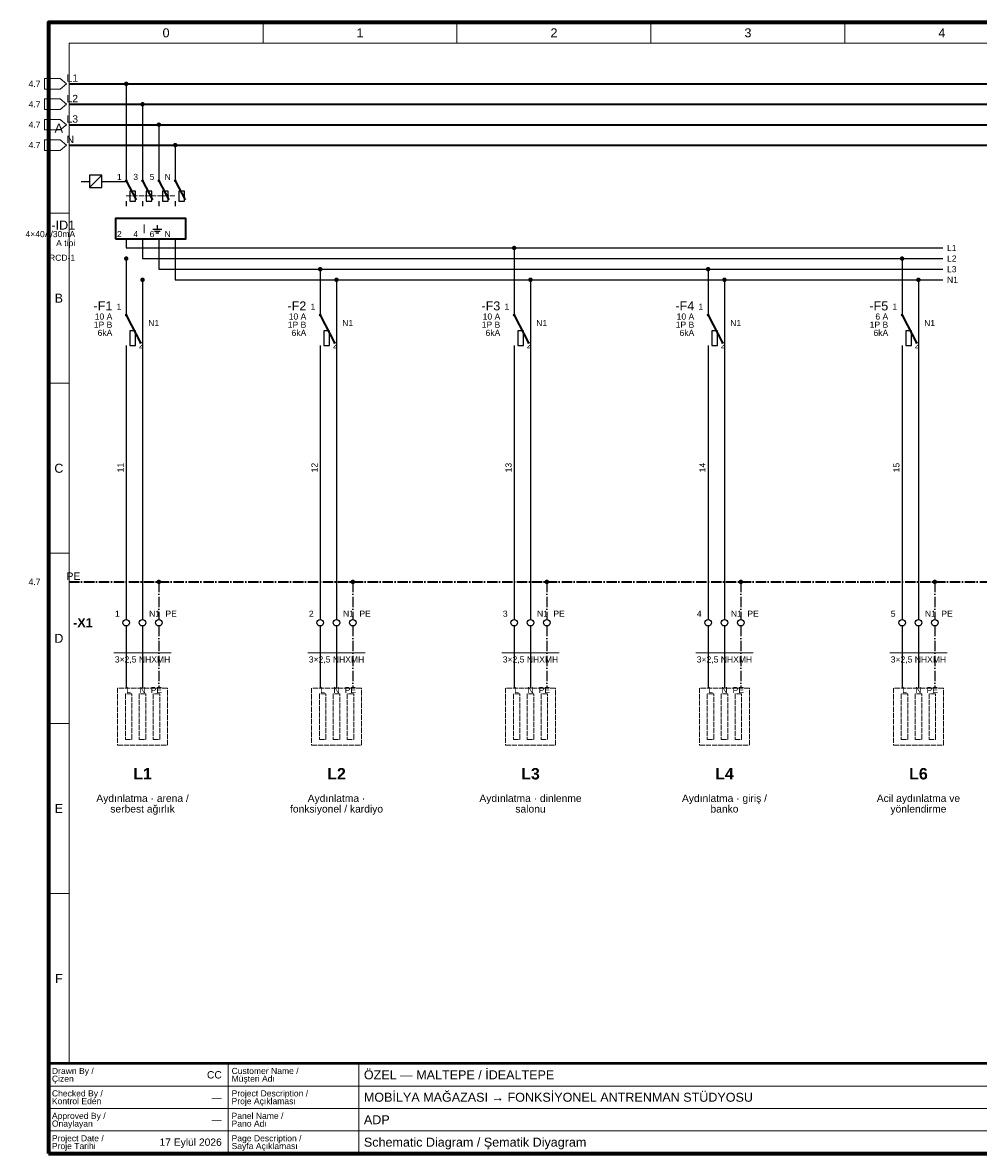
# Paper-space layout '05 Schematic Diagram - Şematik Diyagram' of a CAD drawing. Header units: millimetres. Extents: x 14 to 415, y 10 to 287.
# Tile 1 of 2: x 14 to 248, y 10 to 287. Entities that reach past the tile are written whole.
import ezdxf
from ezdxf.enums import TextEntityAlignment as Align

# ---------------------------------------------------------------- set-up
doc = ezdxf.new("R2010")
doc.units = ezdxf.units.MM
doc.linetypes.add('DASHDOT', pattern=[3.556, 2.54, -0.508, 0, -0.508])
doc.linetypes.add('DASHED', pattern=[1.524, 1.27, -0.254])
for name, color, linetype, lineweight in [('E-SEMA-ANTET', 7, 'Continuous', 50), ('E-SEMA-KLEMENS', 7, 'Continuous', 25), ('E-SEMA-PE', 7, 'DASHDOT', 35), ('E-SEMA-RAY', 7, 'Continuous', 35), ('E-SEMA-SEMBOL', 7, 'Continuous', 35), ('E-SEMA-TEL', 7, 'Continuous', 25), ('E-SEMA-YAZI', 7, 'Continuous', 18), ('E-SEMA-YUK', 8, 'DASHED', 18), ('E-SEMA-ZON', 8, 'Continuous', 18)]:
    doc.layers.add(name, color=color, linetype=linetype, lineweight=lineweight)
doc.styles.add('GYM', font='arial.ttf')
doc.styles.add('GYM-B', font='arialbd.ttf')

psp = doc.layouts.new('05 Schematic Diagram - Şematik Diyagram')

# ---------------------------------------------------------------- hatches: boundary and pattern name
at = {"layer": 'E-SEMA-SEMBOL'}
h = psp.add_hatch(color=7, dxfattribs=at)
edge = h.paths.add_edge_path()
edge.add_arc((39, 272), 0.55, 0, 360)
h = psp.add_hatch(color=7, dxfattribs=at)
edge = h.paths.add_edge_path()
edge.add_arc((43, 267), 0.55, 0, 360)
h = psp.add_hatch(color=7, dxfattribs=at)
edge = h.paths.add_edge_path()
edge.add_arc((47, 262), 0.55, 0, 360)
h = psp.add_hatch(color=7, dxfattribs=at)
edge = h.paths.add_edge_path()
edge.add_arc((51, 257), 0.55, 0, 360)
h = psp.add_hatch(color=7, dxfattribs=at)
edge = h.paths.add_edge_path()
edge.add_arc((39, 248.24), 0.35, 0, 360)
h = psp.add_hatch(color=7, dxfattribs=at)
edge = h.paths.add_edge_path()
edge.add_arc((43, 248.24), 0.35, 0, 360)
h = psp.add_hatch(color=7, dxfattribs=at)
edge = h.paths.add_edge_path()
edge.add_arc((47, 248.24), 0.35, 0, 360)
h = psp.add_hatch(color=7, dxfattribs=at)
edge = h.paths.add_edge_path()
edge.add_arc((51, 248.24), 0.35, 0, 360)
h = psp.add_hatch(color=7, dxfattribs=at)
edge = h.paths.add_edge_path()
edge.add_arc((134, 231.8), 0.55, 0, 360)
h = psp.add_hatch(color=7, dxfattribs=at)
edge = h.paths.add_edge_path()
edge.add_arc((39, 229.2), 0.55, 0, 360)
h = psp.add_hatch(color=7, dxfattribs=at)
edge = h.paths.add_edge_path()
edge.add_arc((86.5, 226.6), 0.55, 0, 360)
h = psp.add_hatch(color=7, dxfattribs=at)
edge = h.paths.add_edge_path()
edge.add_arc((181.5, 226.6), 0.55, 0, 360)
h = psp.add_hatch(color=7, dxfattribs=at)
edge = h.paths.add_edge_path()
edge.add_arc((229, 229.2), 0.55, 0, 360)
h = psp.add_hatch(color=7, dxfattribs=at)
edge = h.paths.add_edge_path()
edge.add_arc((43, 224), 0.55, 0, 360)
h = psp.add_hatch(color=7, dxfattribs=at)
edge = h.paths.add_edge_path()
edge.add_arc((90.5, 224), 0.55, 0, 360)
h = psp.add_hatch(color=7, dxfattribs=at)
edge = h.paths.add_edge_path()
edge.add_arc((138, 224), 0.55, 0, 360)
h = psp.add_hatch(color=7, dxfattribs=at)
edge = h.paths.add_edge_path()
edge.add_arc((185.5, 224), 0.55, 0, 360)
h = psp.add_hatch(color=7, dxfattribs=at)
edge = h.paths.add_edge_path()
edge.add_arc((233, 224), 0.55, 0, 360)
h = psp.add_hatch(color=7, dxfattribs=at)
edge = h.paths.add_edge_path()
edge.add_arc((39, 215.36), 0.35, 0, 360)
h = psp.add_hatch(color=7, dxfattribs=at)
edge = h.paths.add_edge_path()
edge.add_arc((86.5, 215.36), 0.35, 0, 360)
h = psp.add_hatch(color=7, dxfattribs=at)
edge = h.paths.add_edge_path()
edge.add_arc((134, 215.36), 0.35, 0, 360)
h = psp.add_hatch(color=7, dxfattribs=at)
edge = h.paths.add_edge_path()
edge.add_arc((181.5, 215.36), 0.35, 0, 360)
h = psp.add_hatch(color=7, dxfattribs=at)
edge = h.paths.add_edge_path()
edge.add_arc((229, 215.36), 0.35, 0, 360)
h = psp.add_hatch(color=7, dxfattribs=at)
edge = h.paths.add_edge_path()
edge.add_arc((47, 150), 0.55, 0, 360)
h = psp.add_hatch(color=7, dxfattribs=at)
edge = h.paths.add_edge_path()
edge.add_arc((94.5, 150), 0.55, 0, 360)
h = psp.add_hatch(color=7, dxfattribs=at)
edge = h.paths.add_edge_path()
edge.add_arc((142, 150), 0.55, 0, 360)
h = psp.add_hatch(color=7, dxfattribs=at)
edge = h.paths.add_edge_path()
edge.add_arc((189.5, 150), 0.55, 0, 360)
h = psp.add_hatch(color=7, dxfattribs=at)
edge = h.paths.add_edge_path()
edge.add_arc((237, 150), 0.55, 0, 360)

# ---------------------------------------------------------------- linework, layer by layer
at = {"layer": 'E-SEMA-ANTET', "lineweight": 18}
for p, q in [((64, 10), (64, 32)), ((96, 10), (96, 32)), ((20, 26.5), (410, 26.5)), ((20, 21), (410, 21)), ((20, 15.5), (410, 15.5))]:
    psp.add_line(p, q, dxfattribs=at)
at = {"layer": 'E-SEMA-ANTET', "lineweight": 70}
psp.add_lwpolyline([(20, 10), (410, 10), (410, 287), (20, 287)], close=True, dxfattribs=at)
at = {"layer": 'E-SEMA-ANTET', "lineweight": 50}
psp.add_lwpolyline([(20, 10), (410, 10), (410, 32), (20, 32)], close=True, dxfattribs=at)
at = {"layer": 'E-SEMA-KLEMENS', "lineweight": 25}
for centre in [(39, 140), (43, 140), (47, 140), (86.5, 140), (90.5, 140), (94.5, 140), (134, 140), (138, 140), (142, 140), (181.5, 140), (185.5, 140), (189.5, 140), (229, 140), (233, 140), (237, 140)]:
    psp.add_circle(centre, 0.8, dxfattribs=at)
at = {"layer": 'E-SEMA-PE', "linetype": 'DASHDOT', "lineweight": 35}
psp.add_line((25, 150), (405, 150), dxfattribs=at)
at = {"layer": 'E-SEMA-PE', "linetype": 'DASHDOT', "lineweight": 25}
for p, q in [((47, 150), (47, 140.8)), ((94.5, 150), (94.5, 140.8)), ((142, 150), (142, 140.8)), ((189.5, 150), (189.5, 140.8)), ((237, 150), (237, 140.8)), ((47, 139.2), (47, 124)), ((94.5, 139.2), (94.5, 124)), ((142, 139.2), (142, 124)), ((189.5, 139.2), (189.5, 124)), ((237, 139.2), (237, 124))]:
    psp.add_line(p, q, dxfattribs=at)
at = {"layer": 'E-SEMA-RAY', "lineweight": 35}
for p, q in [((25, 272), (405, 272)), ((25, 267), (405, 267)), ((25, 262), (405, 262)), ((25, 257), (405, 257))]:
    psp.add_line(p, q, dxfattribs=at)
at = {"layer": 'E-SEMA-RAY', "lineweight": 25}
for p, q in [((39, 231.8), (239, 231.8)), ((43, 229.2), (239, 229.2)), ((47, 226.6), (239, 226.6)), ((51, 224), (239, 224))]:
    psp.add_line(p, q, dxfattribs=at)
at = {"layer": 'E-SEMA-SEMBOL', "lineweight": 18}
psp.add_line((30, 246.6), (33, 249.6), dxfattribs=at)
at = {"layer": 'E-SEMA-SEMBOL', "lineweight": 35}
for p, q in [((39, 248.24), (41.4, 243.6)), ((43, 248.24), (45.4, 243.6)), ((47, 248.24), (49.4, 243.6)), ((51, 248.24), (53.4, 243.6)), ((39, 215.36), (42.6, 208.4)), ((86.5, 215.36), (90.1, 208.4)), ((134, 215.36), (137.6, 208.4)), ((181.5, 215.36), (185.1, 208.4)), ((229, 215.36), (232.6, 208.4))]:
    psp.add_line(p, q, dxfattribs=at)
at = {"layer": 'E-SEMA-SEMBOL', "linetype": 'DASHED', "lineweight": 18}
psp.add_line((39, 244.6), (51, 244.6), dxfattribs=at)
at = {"layer": 'E-SEMA-SEMBOL', "lineweight": 25}
for p, q in [((45.5, 236.4), (47.7, 236.4)), ((45.9, 235.95), (47.3, 235.95)), ((46.25, 235.5), (46.95, 235.5)), ((46.6, 237.4), (46.6, 236.4))]:
    psp.add_line(p, q, dxfattribs=at)
for points in [[(30, 246.6), (33, 246.6), (33, 249.6), (30, 249.6)], [(39.9, 243.28), (41.3, 243.28), (41.3, 245.68), (39.9, 245.68)], [(43.9, 243.28), (45.3, 243.28), (45.3, 245.68), (43.9, 245.68)], [(47.9, 243.28), (49.3, 243.28), (49.3, 245.68), (47.9, 245.68)], [(51.9, 243.28), (53.3, 243.28), (53.3, 245.68), (51.9, 245.68)], [(39.9, 207.92), (41.3, 207.92), (41.3, 211.52), (39.9, 211.52)], [(87.4, 207.92), (88.8, 207.92), (88.8, 211.52), (87.4, 211.52)], [(134.9, 207.92), (136.3, 207.92), (136.3, 211.52), (134.9, 211.52)], [(182.4, 207.92), (183.8, 207.92), (183.8, 211.52), (182.4, 211.52)], [(229.9, 207.92), (231.3, 207.92), (231.3, 211.52), (229.9, 211.52)]]:
    psp.add_lwpolyline(points, close=True, dxfattribs=at)
at = {"layer": 'E-SEMA-SEMBOL', "lineweight": 35}
psp.add_lwpolyline([(36.4, 234), (53.6, 234), (53.6, 239), (36.4, 239)], close=True, dxfattribs=at)
at = {"layer": 'E-SEMA-TEL', "lineweight": 25}
for p, q in [((39, 272), (39, 250)), ((43, 267), (43, 250)), ((47, 262), (47, 250)), ((51, 257), (51, 250)), ((39, 250), (39, 248.24)), ((43, 250), (43, 248.24)), ((47, 250), (47, 248.24)), ((51, 250), (51, 248.24)), ((28, 248.1), (30, 248.1)), ((33, 248.1), (39, 248.1)), ((39, 243.28), (39, 242)), ((43, 243.28), (43, 242)), ((47, 243.28), (47, 242)), ((51, 243.28), (51, 242)), ((39, 234), (39, 232.4)), ((39, 234), (39, 231.8)), ((43, 234), (43, 232.4)), ((43, 234), (43, 229.2)), ((47, 234), (47, 232.4)), ((47, 234), (47, 226.6)), ((51, 234), (51, 232.4)), ((51, 234), (51, 224)), ((134, 231.8), (134, 218)), ((39, 229.2), (39, 218)), ((229, 229.2), (229, 218)), ((86.5, 226.6), (86.5, 218)), ((181.5, 226.6), (181.5, 218)), ((43, 224), (43, 140.8)), ((90.5, 224), (90.5, 140.8)), ((138, 224), (138, 140.8)), ((185.5, 224), (185.5, 140.8)), ((233, 224), (233, 140.8)), ((39, 218), (39, 215.36)), ((86.5, 218), (86.5, 215.36)), ((134, 218), (134, 215.36)), ((181.5, 218), (181.5, 215.36)), ((229, 218), (229, 215.36)), ((39, 207.92), (39, 206)), ((86.5, 207.92), (86.5, 206)), ((134, 207.92), (134, 206)), ((181.5, 207.92), (181.5, 206)), ((229, 207.92), (229, 206)), ((39, 206), (39, 140.8)), ((86.5, 206), (86.5, 140.8)), ((134, 206), (134, 140.8)), ((181.5, 206), (181.5, 140.8)), ((229, 206), (229, 140.8)), ((39, 139.2), (39, 124)), ((43, 139.2), (43, 124)), ((86.5, 139.2), (86.5, 124)), ((90.5, 139.2), (90.5, 124)), ((134, 139.2), (134, 124)), ((138, 139.2), (138, 124)), ((181.5, 139.2), (181.5, 124)), ((185.5, 139.2), (185.5, 124)), ((229, 139.2), (229, 124)), ((233, 139.2), (233, 124))]:
    psp.add_line(p, q, dxfattribs=at)
at = {"layer": 'E-SEMA-YAZI', "lineweight": 13}
for p, q in [((36, 132.6), (50, 132.6)), ((83.5, 132.6), (97.5, 132.6)), ((131, 132.6), (145, 132.6)), ((178.5, 132.6), (192.5, 132.6)), ((226, 132.6), (240, 132.6))]:
    psp.add_line(p, q, dxfattribs=at)
at = {"layer": 'E-SEMA-YAZI', "lineweight": 18}
for points in [[(19, 270.7), (22.8, 270.7), (24.4, 272), (22.8, 273.3), (19, 273.3)], [(19, 265.7), (22.8, 265.7), (24.4, 267), (22.8, 268.3), (19, 268.3)], [(19, 260.7), (22.8, 260.7), (24.4, 262), (22.8, 263.3), (19, 263.3)], [(19, 255.7), (22.8, 255.7), (24.4, 257), (22.8, 258.3), (19, 258.3)]]:
    psp.add_lwpolyline(points, close=True, dxfattribs=at)
at = {"layer": 'E-SEMA-YUK', "linetype": 'DASHED', "lineweight": 18}
for points in [[(36.9, 110), (49.1, 110), (49.1, 124), (36.9, 124)], [(84.4, 110), (96.6, 110), (96.6, 124), (84.4, 124)], [(131.9, 110), (144.1, 110), (144.1, 124), (131.9, 124)], [(179.4, 110), (191.6, 110), (191.6, 124), (179.4, 124)], [(226.9, 110), (239.1, 110), (239.1, 124), (226.9, 124)]]:
    psp.add_lwpolyline(points, close=True, dxfattribs=at)
at = {"layer": 'E-SEMA-YUK', "lineweight": 18}
for points in [[(38.8, 111.4), (40.4, 111.4), (40.4, 122.6), (38.8, 122.6)], [(42.2, 111.4), (43.8, 111.4), (43.8, 122.6), (42.2, 122.6)], [(45.6, 111.4), (47.2, 111.4), (47.2, 122.6), (45.6, 122.6)], [(86.3, 111.4), (87.9, 111.4), (87.9, 122.6), (86.3, 122.6)], [(89.7, 111.4), (91.3, 111.4), (91.3, 122.6), (89.7, 122.6)], [(93.1, 111.4), (94.7, 111.4), (94.7, 122.6), (93.1, 122.6)], [(133.8, 111.4), (135.4, 111.4), (135.4, 122.6), (133.8, 122.6)], [(137.2, 111.4), (138.8, 111.4), (138.8, 122.6), (137.2, 122.6)], [(140.6, 111.4), (142.2, 111.4), (142.2, 122.6), (140.6, 122.6)], [(181.3, 111.4), (182.9, 111.4), (182.9, 122.6), (181.3, 122.6)], [(184.7, 111.4), (186.3, 111.4), (186.3, 122.6), (184.7, 122.6)], [(188.1, 111.4), (189.7, 111.4), (189.7, 122.6), (188.1, 122.6)], [(228.8, 111.4), (230.4, 111.4), (230.4, 122.6), (228.8, 122.6)], [(232.2, 111.4), (233.8, 111.4), (233.8, 122.6), (232.2, 122.6)], [(235.6, 111.4), (237.2, 111.4), (237.2, 122.6), (235.6, 122.6)]]:
    psp.add_lwpolyline(points, close=True, dxfattribs=at)
at = {"layer": 'E-SEMA-ZON', "lineweight": 18}
for p, q in [((72.5, 282), (72.5, 287)), ((120, 282), (120, 287)), ((167.5, 282), (167.5, 287)), ((215, 282), (215, 287)), ((20, 240.33), (25, 240.33)), ((20, 198.67), (25, 198.67)), ((20, 157), (25, 157)), ((20, 115.33), (25, 115.33)), ((20, 73.67), (25, 73.67)), ((72.5, 32), (72.5, 32)), ((120, 32), (120, 32)), ((167.5, 32), (167.5, 32)), ((215, 32), (215, 32))]:
    psp.add_line(p, q, dxfattribs=at)
psp.add_lwpolyline([(25, 32), (405, 32), (405, 282), (25, 282)], close=True, dxfattribs=at)

# ---------------------------------------------------------------- texts
at = {"layer": 'E-SEMA-ANTET', "style": 'GYM'}
for s, height, p in [('Drawn By /', 1.5, (20.8, 30.2)), ('Customer Name /', 1.5, (64.8, 30.2)), ('ÖZEL — MALTEPE / İDEALTEPE', 2.2, (97.2, 29.25)), ('Çizen', 1.5, (20.8, 28.3)), ('Müşteri Adı', 1.5, (64.8, 28.3)), ('Checked By /', 1.5, (20.8, 24.7)), ('Project Description /', 1.5, (64.8, 24.7)), ('MOBİLYA MAĞAZASI → FONKSİYONEL ANTRENMAN STÜDYOSU', 2.2, (97.2, 23.75)), ('Kontrol Eden', 1.5, (20.8, 22.8)), ('Proje Açıklaması', 1.5, (64.8, 22.8)), ('Approved By /', 1.5, (20.8, 19.2)), ('Panel Name /', 1.5, (64.8, 19.2)), ('Onaylayan', 1.5, (20.8, 17.3)), ('Pano Adı', 1.5, (64.8, 17.3)), ('ADP', 2.2, (97.2, 18.25)), ('Project Date /', 1.5, (20.8, 13.7)), ('Page Description /', 1.5, (64.8, 13.7)), ('Schematic Diagram / Şematik Diyagram', 2.2, (97.2, 12.75)), ('Proje Tarihi', 1.5, (20.8, 11.8)), ('Sayfa Açıklaması', 1.5, (64.8, 11.8))]:
    psp.add_text(s, height=height, dxfattribs=at).set_placement(p, align=Align.MIDDLE_LEFT)
for s, p in [('CC', (62.4, 29.25)), ('—', (62.4, 23.75)), ('—', (62.4, 18.25)), ('17 Eylül 2026', (62.4, 12.75))]:
    psp.add_text(s, height=1.8, dxfattribs=at).set_placement(p, align=Align.MIDDLE_RIGHT)
at = {"layer": 'E-SEMA-SEMBOL', "style": 'GYM'}
psp.add_text('I', height=2.2, dxfattribs=at).set_placement((43.4, 236.5), align=Align.MIDDLE_CENTER)
at = {"layer": 'E-SEMA-YAZI'}
for s, height, style, p in [('L1', 1.8, 'GYM', (24.4, 273.4)), ('L2', 1.8, 'GYM', (24.4, 268.4)), ('L3', 1.8, 'GYM', (24.4, 263.4)), ('N', 1.8, 'GYM', (24.4, 258.4)), ('L1', 1.5, 'GYM', (240, 231.8)), ('L2', 1.5, 'GYM', (240, 229.2)), ('L3', 1.5, 'GYM', (240, 226.6)), ('N1', 1.5, 'GYM', (240, 224)), ('N1', 1.5, 'GYM', (44.4, 213.4)), ('N1', 1.5, 'GYM', (91.9, 213.4)), ('N1', 1.5, 'GYM', (139.4, 213.4)), ('N1', 1.5, 'GYM', (186.9, 213.4)), ('N1', 1.5, 'GYM', (234.4, 213.4)), ('2', 1.5, 'GYM', (42.1, 208)), ('2', 1.5, 'GYM', (89.6, 208)), ('2', 1.5, 'GYM', (137.1, 208)), ('2', 1.5, 'GYM', (184.6, 208)), ('2', 1.5, 'GYM', (232.1, 208)), ('PE', 1.8, 'GYM', (24.4, 151.4)), ('N1', 1.5, 'GYM', (44.6, 142.2)), ('PE', 1.5, 'GYM', (48.6, 142.2)), ('N1', 1.5, 'GYM', (92.1, 142.2)), ('PE', 1.5, 'GYM', (96.1, 142.2)), ('N1', 1.5, 'GYM', (139.6, 142.2)), ('PE', 1.5, 'GYM', (143.6, 142.2)), ('N1', 1.5, 'GYM', (187.1, 142.2)), ('PE', 1.5, 'GYM', (191.1, 142.2)), ('N1', 1.5, 'GYM', (234.6, 142.2)), ('PE', 1.5, 'GYM', (238.6, 142.2)), ('-X1', 2.2, 'GYM-B', (26, 140))]:
    psp.add_text(s, height=height, dxfattribs=dict(at, style=style)).set_placement(p, align=Align.MIDDLE_LEFT)
at = {"layer": 'E-SEMA-YAZI', "style": 'GYM'}
for s, height, p in [('4.7', 1.5, (18, 272)), ('4.7', 1.5, (18, 267)), ('4.7', 1.5, (18, 262)), ('4.7', 1.5, (18, 257)), ('1', 1.5, (37.9, 249.2)), ('3', 1.5, (41.9, 249.2)), ('5', 1.5, (45.9, 249.2)), ('N', 1.5, (49.9, 249.2)), ('-ID1', 2.2, (26.5, 237.4)), ('4×40A/30mA', 1.5, (26.5, 235.2)), ('2', 1.5, (37.9, 235.2)), ('4', 1.5, (41.9, 235.2)), ('6', 1.5, (45.9, 235.2)), ('N', 1.5, (49.9, 235.2)), ('A tipi', 1.5, (26.5, 233)), ('RCD-1', 1.5, (26.5, 229.4)), ('-F1', 2.2, (35.6, 217.6)), ('1', 1.5, (37.8, 217.4)), ('-F2', 2.2, (83.1, 217.6)), ('1', 1.5, (85.3, 217.4)), ('-F3', 2.2, (130.6, 217.6)), ('1', 1.5, (132.8, 217.4)), ('-F4', 2.2, (178.1, 217.6)), ('1', 1.5, (180.3, 217.4)), ('-F5', 2.2, (225.6, 217.6)), ('1', 1.5, (227.8, 217.4)), ('1P B', 1.5, (35.6, 213)), ('10 A', 1.5, (35.6, 215)), ('1P B', 1.5, (83.1, 213)), ('10 A', 1.5, (83.1, 215)), ('1P B', 1.5, (130.6, 213)), ('10 A', 1.5, (130.6, 215)), ('1P B', 1.5, (178.1, 213)), ('10 A', 1.5, (178.1, 215)), ('1P B', 1.5, (225.6, 213)), ('6 A', 1.5, (225.6, 215)), ('6kA', 1.5, (35.6, 211)), ('6kA', 1.5, (83.1, 211)), ('6kA', 1.5, (130.6, 211)), ('6kA', 1.5, (178.1, 211)), ('6kA', 1.5, (225.6, 211)), ('4.7', 1.5, (18, 150)), ('1', 1.5, (37.4, 142.2)), ('2', 1.5, (84.9, 142.2)), ('3', 1.5, (132.4, 142.2)), ('4', 1.5, (179.9, 142.2)), ('5', 1.5, (227.4, 142.2))]:
    psp.add_text(s, height=height, dxfattribs=at).set_placement(p, align=Align.MIDDLE_RIGHT)
for s, p in [('11', (37.6, 178)), ('12', (85.1, 178)), ('13', (132.6, 178)), ('14', (180.1, 178)), ('15', (227.6, 178))]:
    psp.add_text(s, height=1.5, rotation=90, dxfattribs=at).set_placement(p, align=Align.MIDDLE_CENTER)
at = {"layer": 'E-SEMA-YAZI'}
for s, height, style, p in [('3×2,5 NHXMH', 1.5, 'GYM', (43, 131)), ('3×2,5 NHXMH', 1.5, 'GYM', (90.5, 131)), ('3×2,5 NHXMH', 1.5, 'GYM', (138, 131)), ('3×2,5 NHXMH', 1.5, 'GYM', (185.5, 131)), ('3×2,5 NHXMH', 1.5, 'GYM', (233, 131)), ('L1', 2.8, 'GYM-B', (43, 103)), ('L2', 2.8, 'GYM-B', (90.5, 103)), ('L3', 2.8, 'GYM-B', (138, 103)), ('L4', 2.8, 'GYM-B', (185.5, 103)), ('L6', 2.8, 'GYM-B', (233, 103)), ('Aydınlatma · arena /', 1.8, 'GYM', (43, 97)), ('Aydınlatma ·', 1.8, 'GYM', (90.5, 97)), ('Aydınlatma · dinlenme', 1.8, 'GYM', (138, 97)), ('Aydınlatma · giriş /', 1.8, 'GYM', (185.5, 97)), ('Acil aydınlatma ve', 1.8, 'GYM', (233, 97)), ('serbest ağırlık', 1.8, 'GYM', (43, 94.4)), ('fonksiyonel / kardiyo', 1.8, 'GYM', (90.5, 94.4)), ('salonu', 1.8, 'GYM', (138, 94.4)), ('banko', 1.8, 'GYM', (185.5, 94.4)), ('yönlendirme', 1.8, 'GYM', (233, 94.4))]:
    psp.add_text(s, height=height, dxfattribs=dict(at, style=style)).set_placement(p, align=Align.MIDDLE_CENTER)
at = {"layer": 'E-SEMA-YUK', "style": 'GYM'}
for s, p in [('L', (39.6, 123.5)), ('N', (43, 123.5)), ('PE', (46.4, 123.5)), ('L', (87.1, 123.5)), ('N', (90.5, 123.5)), ('PE', (93.9, 123.5)), ('L', (134.6, 123.5)), ('N', (138, 123.5)), ('PE', (141.4, 123.5)), ('L', (182.1, 123.5)), ('N', (185.5, 123.5)), ('PE', (188.9, 123.5)), ('L', (229.6, 123.5)), ('N', (233, 123.5)), ('PE', (236.4, 123.5))]:
    psp.add_text(s, height=1.5, dxfattribs=at).set_placement(p, align=Align.MIDDLE_CENTER)
at = {"layer": 'E-SEMA-ZON', "style": 'GYM'}
for s, p in [('0', (48.75, 284.5)), ('1', (96.25, 284.5)), ('2', (143.75, 284.5)), ('3', (191.25, 284.5)), ('4', (238.75, 284.5)), ('A', (22.5, 261.17)), ('B', (22.5, 219.5)), ('C', (22.5, 177.83)), ('D', (22.5, 136.17)), ('E', (22.5, 94.5)), ('F', (22.5, 52.83))]:
    psp.add_text(s, height=2.2, dxfattribs=at).set_placement(p, align=Align.MIDDLE_CENTER)

doc.saveas('drawing.dxf')
